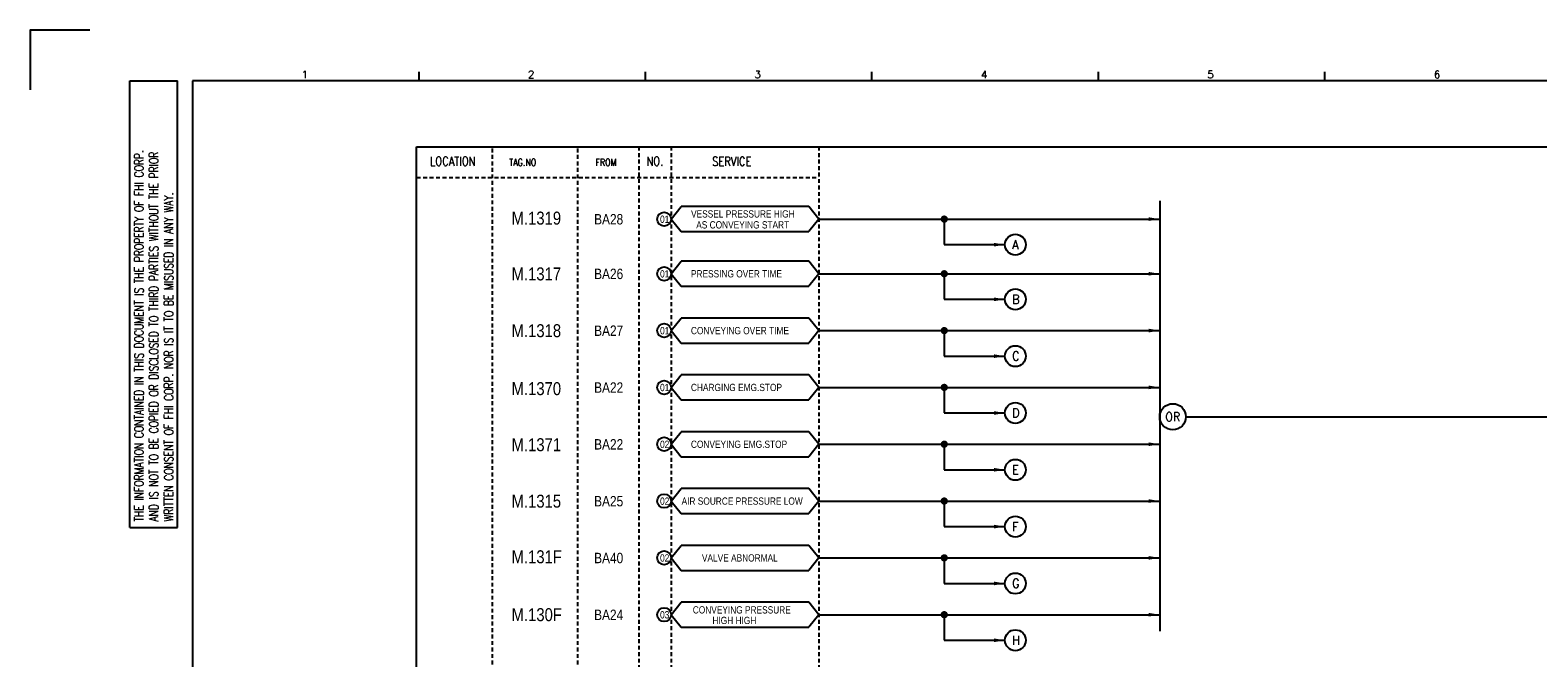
# Model space of a CAD drawing. Extents: x 576 to 1542, y -43 to 639.
# Tile 2 of 4: x 576 to 1157, y 397 to 639. Entities that reach past the tile are written whole.
import ezdxf
from ezdxf.enums import TextEntityAlignment as Align

# ---------------------------------------------------------------- set-up
doc = ezdxf.new("R2010")
doc.units = 0
doc.header["$MEASUREMENT"] = 0
doc.linetypes.add('HIDDEN', pattern=[4, 1.5, -1, 1.5])
doc.layers.get('0').update_dxf_attribs({"linetype": 'CONTINUOUS'})
doc.layers.get('DEFPOINTS').update_dxf_attribs({"linetype": 'CONTINUOUS'})
for name, color, linetype in [('CON', 4, 'CONTINUOUS'), ('DCS', 7, 'CONTINUOUS'), ('DIM', 3, 'CONTINUOUS'), ('HID', 2, 'HIDDEN'), ('圖框CON', 4, 'CONTINUOUS'), ('框線', 6, 'CONTINUOUS')]:
    doc.layers.add(name, color=color, linetype=linetype)
doc.styles.add('DAYUKP', font='complex', dxfattribs={"bigfont": 'DAYUKP.SHX'})
doc.styles.add('ROMANS', font='romans', dxfattribs={"width": 0.8})
doc.styles.add('style3', font='ARIALN.TTF')

# ---------------------------------------------------------------- blocks, each defined once
blk = doc.blocks.new('LEADER')
at = {"layer": 'CON'}
blk.add_solid([(0.85, -0.57), (0.85, -1.57), (3.85, -1.07)], dxfattribs=at)
blk = doc.blocks.new('1')
at = {"layer": 'DEFPOINTS'}
blk.add_lwpolyline([(1268.99, 689.33), (1246.02, 689.33), (1246.02, 666.36)], dxfattribs=at)
at = {"layer": '圖框CON'}
for p, q in [((1284.5, 669.81), (1302.87, 669.81)), ((1284.5, 497.52), (1284.5, 669.81)), ((1302.87, 497.52), (1302.87, 669.81)), ((1395.91, 669.85), (1395.91, 673.29)), ((1483.2, 669.85), (1483.2, 673.29)), ((1570.49, 669.85), (1570.49, 673.29)), ((1657.78, 669.85), (1657.78, 673.29)), ((1745.08, 669.85), (1745.08, 673.29)), ((1284.5, 497.52), (1302.87, 497.52))]:
    blk.add_line(p, q, dxfattribs=at)
at = {"layer": '框線'}
for p, q in [((1308.62, 669.81), (1308.62, 26.6)), ((2181.53, 669.81), (1308.62, 669.81))]:
    blk.add_line(p, q, dxfattribs=at)
at = {"style": 'DAYUKP'}
for s, p in [('1', (1350.64, 670.78)), ('2', (1437.93, 670.78)), ('3', (1525.22, 670.78)), ('4', (1612.51, 670.78)), ('5', (1699.8, 670.78)), ('6', (1787.1, 670.78))]:
    blk.add_text(s, height=2.87, dxfattribs=at).set_placement(p)
at = {"layer": 'DIM', "style": 'ROMANS', "width": 0.75}
for s, p in [('THE INFORMATION CONTAINED IN THIS DOCUMENT IS THE PROPERTY OF FHI CORP.', (1287.94, 499.82)), ('AND IS NOT TO BE COPIED OR DISCLOSED TO THIRD PARTIES WITHOUT THE PRIOR', (1293.68, 499.82)), ('WRITTEN CONSENT OF FHI CORP. NOR IS IT TO BE MISUSED IN ANY WAY.', (1299.43, 499.82))]:
    blk.add_text(s, height=3.4457, rotation=90, dxfattribs=at).set_placement(p, align=Align.MIDDLE_LEFT)

msp = doc.modelspace()

# ---------------------------------------------------------------- linework, layer by layer
at = {"layer": 'CON', "color": 6}
for p, q in [((823.32, 566.5), (827.22, 571.32)), ((876.35, 571.32), (827.22, 571.32)), ((880.25, 566.5), (876.35, 571.32)), ((1011.63, 573.54), (1011.63, 407.6)), ((823.32, 566.5), (827.22, 561.69)), ((880.25, 566.5), (876.35, 561.69)), ((827.22, 561.69), (876.35, 561.69)), ((823.32, 545.42), (827.22, 550.24)), ((876.35, 550.24), (827.22, 550.24)), ((880.25, 545.42), (876.35, 550.24)), ((823.32, 545.42), (827.22, 540.61)), ((827.22, 540.61), (876.35, 540.61)), ((880.25, 545.42), (876.35, 540.61)), ((823.32, 523.5), (827.22, 528.32)), ((823.32, 523.5), (827.22, 518.69)), ((876.35, 528.32), (827.22, 528.32)), ((880.25, 523.5), (876.35, 528.32)), ((880.25, 523.5), (876.35, 518.69)), ((827.22, 518.69), (876.35, 518.69)), ((823.32, 501.58), (827.22, 506.4)), ((876.35, 506.4), (827.22, 506.4)), ((880.25, 501.58), (876.35, 506.4)), ((823.32, 501.58), (827.22, 496.77)), ((880.25, 501.58), (876.35, 496.77)), ((827.22, 496.77), (876.35, 496.77)), ((823.32, 479.67), (827.22, 484.48)), ((876.35, 484.48), (827.22, 484.48)), ((880.25, 479.67), (876.35, 484.48)), ((823.32, 479.67), (827.22, 474.85)), ((880.25, 479.67), (876.35, 474.85)), ((827.22, 474.85), (876.35, 474.85)), ((823.32, 457.75), (827.22, 462.56)), ((876.35, 462.56), (827.22, 462.56)), ((880.25, 457.75), (876.35, 462.56)), ((823.32, 457.75), (827.22, 452.93)), ((880.25, 457.75), (876.35, 452.93)), ((827.22, 452.93), (876.35, 452.93)), ((823.32, 435.83), (827.22, 440.64)), ((876.35, 440.64), (827.22, 440.64)), ((880.25, 435.83), (876.35, 440.64)), ((823.32, 435.83), (827.22, 431.01)), ((827.22, 431.01), (876.35, 431.01)), ((880.25, 435.83), (876.35, 431.01)), ((823.32, 413.91), (827.22, 418.72)), ((876.35, 418.72), (827.22, 418.72)), ((880.25, 413.91), (876.35, 418.72)), ((823.32, 413.91), (827.22, 409.09)), ((880.25, 413.91), (876.35, 409.09)), ((827.22, 409.09), (876.35, 409.09))]:
    msp.add_line(p, q, dxfattribs=at)
at = {"layer": 'CON'}
for p, q in [((880.25, 566.5), (1011.63, 566.5)), ((928.57, 566.5), (928.57, 556.64)), ((928.57, 556.64), (951.97, 556.64)), ((880.25, 545.42), (1011.63, 545.42)), ((928.57, 545.42), (928.57, 535.56)), ((928.57, 535.56), (951.97, 535.56)), ((880.25, 523.5), (1011.63, 523.5)), ((928.57, 523.5), (928.57, 513.64)), ((928.57, 513.64), (951.97, 513.64)), ((880.25, 501.58), (1011.63, 501.58)), ((928.57, 501.58), (928.57, 491.72)), ((928.57, 491.72), (951.97, 491.72)), ((1021.71, 490.25), (1325.45, 490.25)), ((880.25, 479.67), (1011.63, 479.67)), ((928.57, 479.67), (928.57, 469.8)), ((928.57, 469.8), (951.97, 469.8)), ((880.25, 457.75), (1011.63, 457.75)), ((928.57, 457.75), (928.57, 447.88)), ((928.57, 447.88), (951.97, 447.88)), ((880.25, 435.83), (1011.63, 435.83)), ((928.57, 435.83), (928.57, 425.97)), ((928.57, 425.97), (951.97, 425.97)), ((880.25, 413.91), (1011.63, 413.91)), ((928.57, 413.91), (928.57, 404.05)), ((928.57, 404.05), (951.97, 404.05))]:
    msp.add_line(p, q, dxfattribs=at)
msp.add_lwpolyline([(725.2, 594.43), (1439.2, 594.43), (1439.2, 94.63), (725.2, 94.63)], close=True, dxfattribs=at)
at = {"layer": 'CON', "const_width": 1.4}
for points in [[(927.87, 566.5, 1), (929.27, 566.5, 1)], [(927.87, 545.42, 1), (929.27, 545.42, 1)], [(927.87, 523.5, 1), (929.27, 523.5, 1)], [(927.87, 501.58, 1), (929.27, 501.58, 1)], [(927.87, 479.67, 1), (929.27, 479.67, 1)], [(927.87, 457.75, 1), (929.27, 457.75, 1)], [(927.87, 435.83, 1), (929.27, 435.83, 1)], [(927.87, 413.91, 1), (929.27, 413.91, 1)]]:
    msp.add_lwpolyline(points, format="xyb", close=True, dxfattribs=at)
at = {"layer": 'CON'}
for centre in [(820.64, 566.5), (820.64, 545.42), (820.64, 523.5), (820.64, 501.58), (820.64, 479.67), (820.64, 457.75), (820.64, 435.83), (820.64, 413.91)]:
    msp.add_circle(centre, 2.68, dxfattribs=at)
at = {"layer": 'CON', "color": 6}
for centre, radius in [((955.99, 556.64), 4.02), ((955.99, 535.56), 4.02), ((955.99, 513.64), 4.02), ((955.99, 491.72), 4.02), ((1016.67, 490.25), 5.04), ((955.99, 469.8), 4.02), ((955.99, 447.88), 4.02), ((955.99, 425.97), 4.02), ((955.99, 404.05), 4.02)]:
    msp.add_circle(centre, radius, dxfattribs=at)
at = {"layer": 'HID'}
for p, q in [((754.25, 593.73), (754.25, 94.63)), ((787.17, 593.73), (787.17, 94.63)), ((810.89, 594.43), (810.89, 94.61)), ((823.32, 594.43), (823.32, 94.61)), ((880.25, 594.43), (880.25, 94.63)), ((725.2, 582.53), (880.25, 582.53))]:
    msp.add_line(p, q, dxfattribs=at)

# ---------------------------------------------------------------- block references
msp.add_blockref('1', (-669.8, -49.94))
at = {"layer": 'CON', "xscale": 1.4, "yscale": 1.4, "zscale": 1.4}
for p in [(1006.24, 567.99), (946.58, 558.13), (1006.24, 546.91), (946.58, 537.05), (1006.24, 525), (946.58, 515.13), (1006.24, 503.08), (946.58, 493.21), (1006.24, 481.16), (946.58, 471.3), (1006.24, 459.24), (946.58, 449.38), (1006.24, 437.32), (946.58, 427.46), (1006.24, 415.4), (1006.24, 415.4), (946.58, 405.54)]:
    msp.add_blockref('LEADER', p, dxfattribs=at)

# ---------------------------------------------------------------- texts
at = {"layer": 'CON', "style": 'ROMANS'}
for s, width, p in [('LOCATION', 0.8, (739.12, 588.83)), ('NO.', 0.8, (817.02, 588.83)), ('SERVICE', 0.8, (846.67, 588.75)), ('OR', 0.9, (1016.67, 490.25))]:
    msp.add_text(s, height=3.5, dxfattribs=dict(at, width=width)).set_placement(p, align=Align.MIDDLE)
at = {"layer": 'CON', "style": 'ROMANS', "width": 0.8}
for s, p in [('TAG.NO', (760.86, 586.17)), ('FROM', (794.11, 586.17))]:
    msp.add_text(s, height=2.8, dxfattribs=at).set_placement(p, align=Align.BOTTOM_LEFT)
at = {"layer": 'CON', "style": 'style3'}
for s, p in [('VESSEL PRESSURE HIGH ', (830.98, 566.26)), ('01', (819.03, 564.22)), ('AS CONVEYING START', (832.97, 562.05)), ('01', (819.03, 543.14)), ('PRESSING OVER TIME', (830.93, 543.17)), ('01', (819.03, 521.22)), ('CONVEYING OVER TIME', (830.93, 521.25)), ('01', (819.03, 499.3)), ('CHARGING EMG.STOP', (830.93, 499.33)), ('02', (819.03, 477.38)), ('CONVEYING EMG.STOP', (830.93, 477.41)), ('02', (819.03, 455.47)), ('AIR SOURCE PRESSURE LOW', (827.33, 455.49)), ('02', (819.03, 433.55)), ('VALVE ABNORMAL', (835.16, 433.57)), ('03', (819.03, 411.63)), ('CONVEYING PRESSURE ', (831.64, 413.53)), (' HIGH HIGH', (838.31, 409.46))]:
    msp.add_text(s, height=2.8, dxfattribs=at).set_placement(p, align=Align.BOTTOM_LEFT)
for s, p in [('BA28', (793.61, 566.45)), ('BA26', (793.61, 545.37)), ('BA27', (793.61, 523.45)), ('BA22', (793.61, 501.53)), ('BA22', (793.61, 479.62)), ('BA25', (793.61, 457.7)), ('BA40', (793.61, 435.78)), ('BA24', (793.61, 413.86))]:
    msp.add_text(s, height=4, dxfattribs=at).set_placement(p, align=Align.MIDDLE_LEFT)
at = {"layer": 'CON', "color": 6, "style": 'ROMANS', "width": 0.9}
for s, p in [('A', (954.76, 553.87)), ('B', (954.76, 532.79)), ('C', (954.76, 510.87)), ('D', (954.76, 488.95)), ('E', (954.76, 467.03)), ('F', (954.76, 445.11)), ('G', (954.76, 423.19)), ('H', (954.76, 401.27))]:
    msp.add_text(s, height=3.5, dxfattribs=at).set_placement(p, align=Align.BOTTOM_LEFT)
at = {"layer": 'DCS', "linetype": 'ByBlock', "style": 'style3'}
for s, p in [('M.1319', (761.78, 564.38)), ('M.1317', (761.78, 542.86)), ('M.1318', (761.78, 520.96)), ('M.1370', (761.78, 498.61)), ('M.1371', (761.78, 476.98)), ('M.1315', (761.78, 455.2)), ('M.131F', (761.78, 433.75)), ('M.130F', (761.78, 411.42))]:
    msp.add_text(s, height=5, dxfattribs=at).set_placement(p)

doc.saveas('drawing.dxf')
